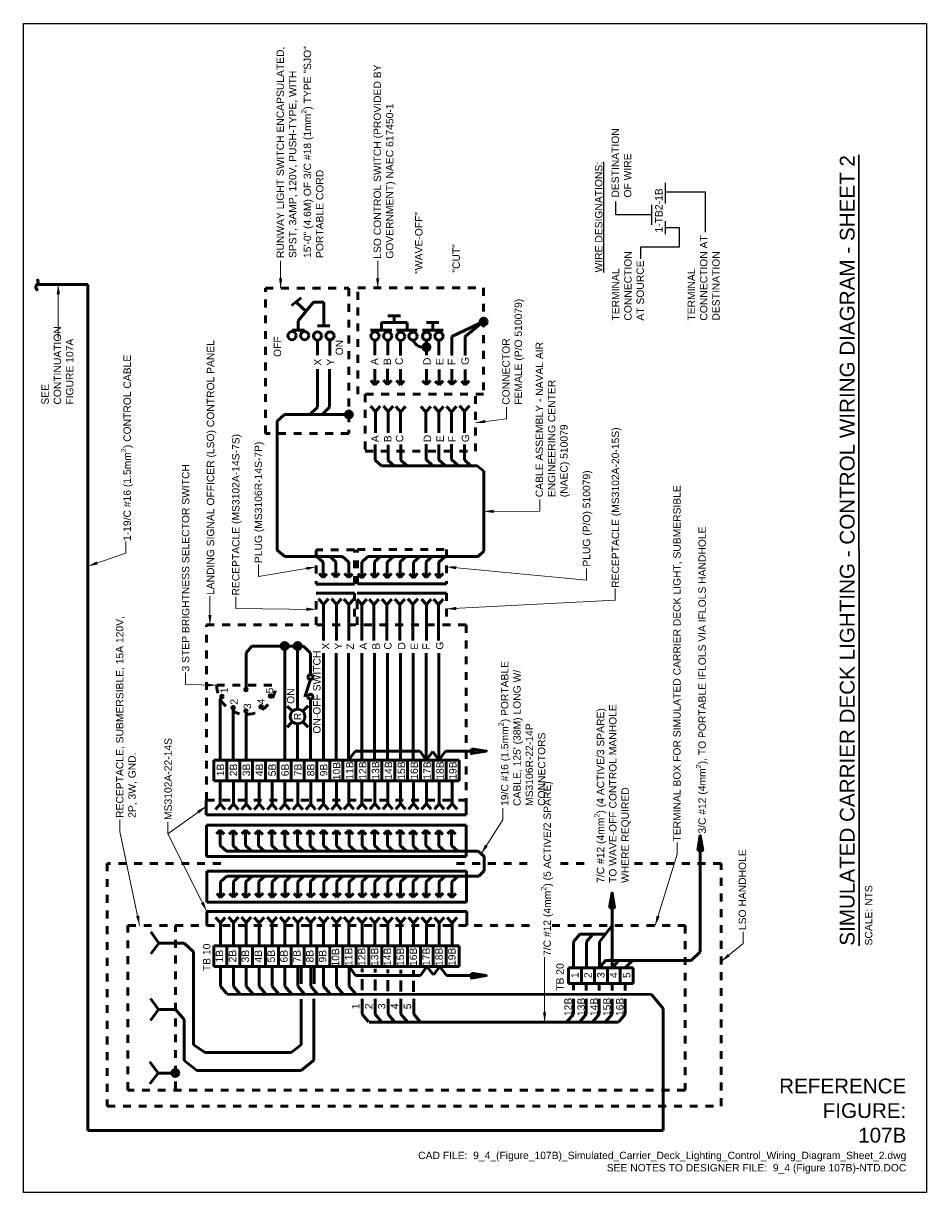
# Model space of a CAD drawing. Header units: inches. Extents: x 0 to 37.9, y 0 to 42.2.
import ezdxf
from ezdxf.enums import TextEntityAlignment as Align

# ---------------------------------------------------------------- set-up
doc = ezdxf.new("R2010")
doc.units = ezdxf.units.IN
doc.header["$LTSCALE"] = 0.5
doc.header["$MEASUREMENT"] = 0
doc.linetypes.add('HIDDEN2', pattern=[0.1875, 0.125, -0.0625])
doc.layers.get('0').update_dxf_attribs({"linetype": 'CONTINUOUS', "lineweight": 35})
for name, color, linetype, lineweight in [('E-AFLD-CIRC-SERS', 203, 'CONTINUOUS', 50), ('E-AFLD-DEVC', 23, 'CONTINUOUS', 50), ('E-AFLD-JBOX', 23, 'CONTINUOUS', 50), ('E-POWR-CIRC', 83, 'CONTINUOUS', 50), ('E-POWR-SWCH', 163, 'CONTINUOUS', 50), ('G-ANNO-RDME', 5, 'CONTINUOUS', 18)]:
    doc.layers.add(name, color=color, linetype=linetype, lineweight=lineweight)
doc.layers.add('G-ANNO-TEXT', color=7, linetype='CONTINUOUS')
doc.layers.add('G-ANNO-TTLB', color=7, linetype='CONTINUOUS')
doc.styles.add('00-E-TITLE-1_1', font='arial.ttf', dxfattribs={"height": 0.1875})
doc.styles.add('01-E-BLDG-1_1', font='arial.ttf', dxfattribs={"height": 0.09375})
doc.dimstyles.new('01-E-BLDG-1_1', dxfattribs={"dimtxt": 0.09375, "dimasz": 0.125, "dimexe": 0.0625, "dimexo": 0.0625, "dimgap": 0.0625, "dimtad": 1, "dimdec": 4, "dimzin": 3, "dimdsep": 46, "dimlunit": 4, "dimtxsty": '01-E-BLDG-1_1', "dimcen": 0.0625, "dimclrd": 1, "dimclre": 1, "dimclrt": 256, "dimazin": 0, "dimtfac": 1, "dimtdec": 4, "dimtmove": 1, "dimatfit": 3, "dimfxl": 1, "dimfrac": 2, "dimtolj": 1, "dimtzin": 3, "dimlwd": 0, "dimlwe": 0, "dimarcsym": 0})

# ---------------------------------------------------------------- blocks, each defined once
blk = doc.blocks.new('HRUN1')
at = {"linetype": 'Continuous'}
h = blk.add_hatch(color=0, dxfattribs=at)
h.dxf.hatch_style = 1
h.paths.add_polyline_path([(-0.092, 0.0625), (-0.092, -0.0625), (0.283, 0)])
at = {"linetype": 'Continuous', "flags": 128}
blk.add_lwpolyline([(-0.092, 0.0625), (0.283, 0), (-0.092, -0.0625)], close=True, dxfattribs=at)
blk = doc.blocks.new('G-TDT2')
at = {"linetype": 'ByBlock', "lineweight": -2}
h = blk.add_hatch(color=256, dxfattribs=at)
edge = h.paths.add_edge_path()
edge.add_arc((0, 0), 0.0444, 0, 360)
at = {"color": 0, "linetype": 'ByBlock', "lineweight": -2}
blk.add_circle((0, 0), 0.0444, dxfattribs=at)
blk = doc.blocks.new('SWSBRK')
at = {"color": 0, "linetype": 'Continuous'}
for p, q in [((0.094, 0), (0, 0)), ((0.156, 0), (0.375, 0.073)), ((0.406, 0), (0.5, 0))]:
    blk.add_line(p, q, dxfattribs=at)
for centre in [(0.125, 0), (0.375, 0)]:
    blk.add_circle(centre, 0.0312, dxfattribs=at)
blk = doc.blocks.new('E-LCEILLT')
at = {"color": 0, "linetype": 'ByBlock', "lineweight": -2}
for p, q in [((-0.134, 0.133), (-0.067, 0.067)), ((0.13, 0.13), (0.066, 0.066)), ((-0.066, -0.066), (-0.134, -0.134)), ((0.066, -0.066), (0.134, -0.134))]:
    blk.add_line(p, q, dxfattribs=at)
blk.add_circle((0, 0), 0.0937, dxfattribs=at)
blk = doc.blocks.new('CPLTM')
at = {"color": 0, "linetype": 'Continuous'}
for centre, radius, start, end in [((-0.042, 0.046), 0.0616, 312.3419, 63.549), ((0.042, -0.044), 0.0612, 133.6326, 226.6061)]:
    blk.add_arc(centre, radius, start, end, dxfattribs=at)

msp = doc.modelspace()

# ---------------------------------------------------------------- linework, layer by layer
at = {"layer": 'E-AFLD-DEVC', "linetype": 'HIDDEN2'}
for p, q in [((4.205, 8.165), (3.72, 8.165)), ((3.72, 8.165), (3.72, 7.729)), ((4.205, 7.729), (4.205, 8.165)), ((4.244, 7.73), (4.244, 8.166)), ((4.244, 8.166), (5.374, 8.166)), ((5.374, 8.166), (5.374, 7.73)), ((3.72, 7.212), (3.72, 7.615)), ((4.208, 7.615), (4.208, 7.212)), ((4.242, 7.212), (4.242, 7.615)), ((5.375, 7.615), (5.375, 7.212)), ((2.325, 4.985), (2.325, 7.211)), ((2.325, 7.211), (5.626, 7.211)), ((5.626, 7.211), (5.626, 4.985)), ((5.626, 4.985), (2.325, 4.985)), ((1.329, 1.303), (1.329, 3.392)), ((1.329, 3.392), (6.468, 3.392)), ((1.931, 1.31), (1.931, 3.392)), ((6.716, 3.392), (8.407, 3.392)), ((8.407, 3.392), (8.407, 1.303)), ((8.407, 1.303), (1.329, 1.303))]:
    msp.add_line(p, q, dxfattribs=at)
at = {"layer": 'E-AFLD-DEVC'}
for p, q in [((3.72, 7.729), (4.205, 7.729)), ((5.374, 7.73), (4.244, 7.73)), ((3.72, 7.615), (4.208, 7.615)), ((4.242, 7.615), (5.375, 7.615)), ((2.419, 5.493), (2.419, 5.228)), ((2.584, 5.493), (2.419, 5.493)), ((2.584, 5.228), (2.584, 5.493)), ((2.75, 5.493), (2.585, 5.493)), ((2.748, 5.493), (2.748, 5.228)), ((2.914, 5.493), (2.748, 5.493)), ((2.912, 5.493), (2.912, 5.228)), ((3.078, 5.493), (2.912, 5.493)), ((3.075, 5.493), (3.075, 5.228)), ((3.241, 5.493), (3.075, 5.493)), ((3.239, 5.493), (3.239, 5.228)), ((3.405, 5.493), (3.239, 5.493)), ((3.403, 5.493), (3.403, 5.228)), ((3.568, 5.493), (3.403, 5.493)), ((3.566, 5.493), (3.566, 5.228)), ((3.732, 5.493), (3.566, 5.493)), ((3.73, 5.493), (3.73, 5.228)), ((3.896, 5.493), (3.73, 5.493)), ((3.894, 5.493), (3.894, 5.228)), ((4.059, 5.493), (3.894, 5.493)), ((4.059, 5.228), (4.059, 5.493)), ((4.225, 5.493), (4.06, 5.493)), ((4.225, 5.228), (4.225, 5.493)), ((4.391, 5.493), (4.226, 5.493)), ((4.389, 5.493), (4.389, 5.228)), ((4.555, 5.493), (4.389, 5.493)), ((4.553, 5.493), (4.553, 5.228)), ((4.719, 5.493), (4.553, 5.493)), ((4.717, 5.493), (4.717, 5.228)), ((4.882, 5.493), (4.717, 5.493)), ((4.88, 5.493), (4.88, 5.228)), ((5.046, 5.493), (4.88, 5.493)), ((5.044, 5.493), (5.044, 5.228)), ((5.21, 5.493), (5.044, 5.493)), ((5.208, 5.493), (5.208, 5.228)), ((5.373, 5.493), (5.208, 5.493)), ((5.371, 5.493), (5.371, 5.228)), ((5.537, 5.493), (5.371, 5.493)), ((5.537, 5.228), (5.537, 5.493)), ((2.419, 5.228), (2.584, 5.228)), ((2.585, 5.228), (2.75, 5.228)), ((2.748, 5.228), (2.914, 5.228)), ((2.912, 5.228), (3.078, 5.228)), ((3.075, 5.228), (3.241, 5.228)), ((3.239, 5.228), (3.405, 5.228)), ((3.403, 5.228), (3.568, 5.228)), ((3.566, 5.228), (3.732, 5.228)), ((3.73, 5.228), (3.896, 5.228)), ((3.894, 5.228), (4.059, 5.228)), ((4.06, 5.228), (4.225, 5.228)), ((4.226, 5.228), (4.391, 5.228)), ((4.389, 5.228), (4.555, 5.228)), ((4.553, 5.228), (4.719, 5.228)), ((4.717, 5.228), (4.882, 5.228)), ((4.88, 5.228), (5.046, 5.228)), ((5.044, 5.228), (5.21, 5.228)), ((5.208, 5.228), (5.373, 5.228)), ((5.371, 5.228), (5.537, 5.228)), ((2.324, 4.98), (2.324, 4.799)), ((5.626, 4.799), (5.626, 4.98)), ((2.324, 4.799), (5.626, 4.799)), ((2.328, 4.666), (2.328, 4.27)), ((5.627, 4.666), (2.328, 4.666)), ((5.627, 4.27), (5.627, 4.666)), ((2.332, 3.688), (2.332, 4.084)), ((2.332, 4.084), (5.631, 4.084)), ((5.631, 4.084), (5.631, 3.688)), ((2.33, 3.391), (2.33, 3.572)), ((2.33, 3.572), (5.632, 3.572)), ((5.631, 3.688), (2.332, 3.688)), ((5.632, 3.572), (5.632, 3.391)), ((2.419, 2.871), (2.419, 3.136)), ((2.419, 3.136), (2.585, 3.136)), ((2.585, 3.136), (2.751, 3.136)), ((2.585, 3.136), (2.585, 2.871)), ((2.749, 2.871), (2.749, 3.136)), ((2.749, 3.136), (2.914, 3.136)), ((2.912, 2.871), (2.912, 3.136)), ((2.912, 3.136), (3.078, 3.136)), ((3.076, 2.871), (3.076, 3.136)), ((3.076, 3.136), (3.242, 3.136)), ((3.24, 2.871), (3.24, 3.136)), ((3.24, 3.136), (3.405, 3.136)), ((3.403, 2.871), (3.403, 3.136)), ((3.403, 3.136), (3.569, 3.136)), ((3.567, 2.871), (3.567, 3.136)), ((3.567, 3.136), (3.733, 3.136)), ((3.73, 2.871), (3.73, 3.136)), ((3.73, 3.136), (3.896, 3.136)), ((3.894, 2.871), (3.894, 3.136)), ((3.894, 3.136), (4.06, 3.136)), ((4.06, 3.136), (4.06, 2.871)), ((4.06, 3.136), (4.226, 3.136)), ((4.226, 3.136), (4.226, 2.87)), ((4.226, 3.136), (4.392, 3.136)), ((4.39, 2.87), (4.39, 3.136)), ((4.39, 3.136), (4.555, 3.136)), ((4.553, 2.87), (4.553, 3.136)), ((4.553, 3.136), (4.719, 3.136)), ((4.717, 2.87), (4.717, 3.136)), ((4.717, 3.136), (4.883, 3.136)), ((4.881, 2.87), (4.881, 3.136)), ((4.881, 3.136), (5.046, 3.136)), ((5.044, 2.87), (5.044, 3.136)), ((5.044, 3.136), (5.21, 3.136)), ((5.208, 2.87), (5.208, 3.136)), ((5.208, 3.136), (5.374, 3.136)), ((5.372, 2.87), (5.372, 3.136)), ((5.372, 3.136), (5.537, 3.136)), ((5.537, 3.136), (5.537, 2.87)), ((2.585, 2.871), (2.419, 2.871)), ((2.751, 2.871), (2.585, 2.871)), ((2.914, 2.871), (2.749, 2.871)), ((3.078, 2.871), (2.912, 2.871)), ((3.242, 2.871), (3.076, 2.871)), ((3.405, 2.871), (3.24, 2.871)), ((3.569, 2.871), (3.403, 2.871)), ((3.733, 2.871), (3.567, 2.871)), ((3.896, 2.871), (3.73, 2.871)), ((4.06, 2.871), (3.894, 2.871)), ((4.226, 2.87), (4.06, 2.87)), ((4.392, 2.87), (4.226, 2.87)), ((4.555, 2.87), (4.39, 2.87)), ((4.719, 2.87), (4.553, 2.87)), ((4.883, 2.87), (4.717, 2.87)), ((5.046, 2.87), (4.881, 2.87)), ((5.21, 2.87), (5.044, 2.87)), ((5.374, 2.87), (5.208, 2.87)), ((5.537, 2.87), (5.372, 2.87)), ((6.926, 2.854), (6.926, 2.656)), ((7.091, 2.854), (6.926, 2.854)), ((7.091, 2.656), (7.091, 2.854)), ((7.257, 2.854), (7.092, 2.854)), ((7.255, 2.854), (7.255, 2.656)), ((7.421, 2.854), (7.255, 2.854)), ((7.419, 2.854), (7.419, 2.656)), ((7.585, 2.854), (7.419, 2.854)), ((7.583, 2.854), (7.583, 2.656)), ((7.748, 2.854), (7.583, 2.854)), ((7.748, 2.656), (7.748, 2.854)), ((6.926, 2.656), (7.091, 2.656)), ((7.092, 2.656), (7.257, 2.656)), ((7.255, 2.656), (7.421, 2.656)), ((7.419, 2.656), (7.585, 2.656)), ((7.583, 2.656), (7.748, 2.656))]:
    msp.add_line(p, q, dxfattribs=at)
at = {"layer": 'E-AFLD-JBOX', "linetype": 'HIDDEN2'}
for p, q in [((2.507, 4.182), (1.066, 4.182)), ((1.066, 4.182), (1.066, 1.098)), ((5.502, 4.182), (6.492, 4.182)), ((6.823, 4.182), (7.205, 4.182)), ((8.865, 4.182), (7.72, 4.182)), ((8.865, 1.098), (8.865, 4.182)), ((1.066, 1.098), (8.865, 1.098))]:
    msp.add_line(p, q, dxfattribs=at)
at = {"layer": 'E-POWR-CIRC'}
for p, q in [((0.174, 11.534), (0.819, 11.534)), ((0.819, 11.534), (0.819, 0.788)), ((5.444, 10.875), (5.847, 11.063)), ((5.613, 10.873), (5.847, 11.063)), ((5.444, 10.633), (5.444, 10.875)), ((5.613, 10.633), (5.613, 10.873)), ((3.736, 10.638), (3.736, 10.827)), ((3.894, 10.634), (3.894, 10.83)), ((4.467, 10.637), (4.467, 10.826)), ((4.628, 10.638), (4.628, 10.827)), ((4.792, 10.633), (4.792, 10.822)), ((5.121, 10.635), (5.121, 10.825)), ((5.279, 10.635), (5.279, 10.825)), ((3.735, 10.458), (3.735, 9.977)), ((3.89, 10.458), (3.89, 9.977)), ((4.467, 10.261), (4.467, 10.457)), ((4.627, 10.265), (4.627, 10.461)), ((4.791, 10.261), (4.791, 10.457)), ((5.12, 10.262), (5.12, 10.458)), ((5.281, 10.258), (5.281, 10.454)), ((5.445, 10.262), (5.445, 10.458)), ((5.613, 10.258), (5.613, 10.454)), ((4.467, 10.261), (4.415, 10.313)), ((4.515, 10.309), (4.467, 10.261)), ((4.627, 10.265), (4.575, 10.317)), ((4.675, 10.313), (4.627, 10.265)), ((4.791, 10.261), (4.739, 10.313)), ((4.839, 10.309), (4.791, 10.261)), ((5.072, 10.31), (5.12, 10.262)), ((5.12, 10.262), (5.172, 10.314)), ((5.232, 10.306), (5.281, 10.258)), ((5.281, 10.258), (5.333, 10.31)), ((5.397, 10.31), (5.445, 10.262)), ((5.445, 10.262), (5.497, 10.314)), ((5.565, 10.306), (5.613, 10.258)), ((5.613, 10.258), (5.665, 10.31)), ((3.735, 9.977), (3.641, 9.883)), ((3.89, 9.977), (3.796, 9.883)), ((4.409, 9.989), (4.472, 9.921)), ((4.472, 9.921), (4.534, 9.989)), ((4.573, 9.989), (4.635, 9.921)), ((4.635, 9.921), (4.698, 9.989)), ((4.731, 9.986), (4.793, 9.918)), ((4.793, 9.918), (4.856, 9.986)), ((5.049, 9.986), (5.112, 9.918)), ((5.112, 9.918), (5.175, 9.986)), ((5.213, 9.986), (5.276, 9.918)), ((5.276, 9.918), (5.338, 9.986)), ((5.377, 9.986), (5.439, 9.918)), ((5.439, 9.918), (5.502, 9.986)), ((5.542, 9.991), (5.605, 9.923)), ((5.605, 9.923), (5.668, 9.991)), ((3.226, 9.797), (3.319, 9.883)), ((3.319, 9.883), (4.135, 9.883)), ((4.472, 9.65), (4.472, 9.921)), ((4.635, 9.65), (4.635, 9.921)), ((4.793, 9.65), (4.793, 9.918)), ((5.112, 9.65), (5.112, 9.918)), ((5.276, 9.65), (5.276, 9.918)), ((5.439, 9.65), (5.439, 9.918)), ((5.605, 9.65), (5.605, 9.923)), ((3.226, 8.158), (3.226, 9.797)), ((5.116, 9.505), (5.116, 9.309)), ((5.44, 9.505), (5.44, 9.309)), ((4.47, 9.5), (4.47, 9.304)), ((4.634, 9.496), (4.634, 9.3)), ((4.794, 9.5), (4.794, 9.304)), ((5.28, 9.501), (5.28, 9.305)), ((5.604, 9.501), (5.604, 9.305)), ((4.47, 9.304), (4.55, 9.231)), ((4.55, 9.231), (5.767, 9.231)), ((4.634, 9.3), (4.71, 9.231)), ((4.794, 9.304), (4.874, 9.231)), ((5.116, 9.309), (5.202, 9.231)), ((5.28, 9.305), (5.361, 9.231)), ((5.44, 9.309), (5.526, 9.231)), ((5.604, 9.305), (5.686, 9.231)), ((5.848, 9.163), (5.767, 9.231)), ((5.848, 8.147), (5.848, 9.163)), ((3.323, 8.081), (3.226, 8.158)), ((4.053, 8.081), (3.323, 8.081)), ((3.809, 8.008), (3.729, 8.081)), ((3.969, 8.012), (3.894, 8.081)), ((4.133, 8.008), (4.053, 8.081)), ((4.298, 8.006), (4.378, 8.078)), ((4.378, 8.078), (5.779, 8.078)), ((4.462, 8.01), (4.538, 8.078)), ((4.623, 8.006), (4.703, 8.078)), ((4.787, 8.01), (4.862, 8.078)), ((4.955, 8.006), (5.035, 8.078)), ((5.119, 8.01), (5.195, 8.078)), ((5.279, 8.006), (5.359, 8.078)), ((5.779, 8.078), (5.848, 8.147)), ((3.809, 7.812), (3.809, 8.008)), ((3.969, 7.816), (3.969, 8.012)), ((4.133, 7.812), (4.133, 8.008)), ((4.298, 7.809), (4.298, 8.006)), ((4.462, 7.813), (4.462, 8.01)), ((4.623, 7.809), (4.623, 8.006)), ((4.787, 7.813), (4.787, 8.01)), ((4.955, 7.809), (4.955, 8.006)), ((5.119, 7.813), (5.119, 8.01)), ((5.279, 7.809), (5.279, 8.006)), ((3.809, 7.812), (3.757, 7.864)), ((3.857, 7.86), (3.809, 7.812)), ((3.969, 7.816), (3.917, 7.868)), ((4.017, 7.864), (3.969, 7.816)), ((4.133, 7.812), (4.081, 7.864)), ((4.181, 7.86), (4.133, 7.812)), ((4.25, 7.858), (4.298, 7.809)), ((4.298, 7.809), (4.35, 7.862)), ((4.414, 7.862), (4.462, 7.813)), ((4.462, 7.813), (4.514, 7.866)), ((4.575, 7.858), (4.623, 7.809)), ((4.623, 7.809), (4.675, 7.862)), ((4.739, 7.862), (4.787, 7.813)), ((4.787, 7.813), (4.839, 7.866)), ((4.907, 7.858), (4.955, 7.809)), ((4.955, 7.809), (5.007, 7.862)), ((5.071, 7.862), (5.119, 7.813)), ((5.119, 7.813), (5.171, 7.866)), ((5.231, 7.858), (5.279, 7.809)), ((5.279, 7.809), (5.331, 7.862)), ((3.751, 7.54), (3.814, 7.472)), ((3.814, 7.472), (3.877, 7.54)), ((3.814, 7.011), (3.814, 7.472)), ((3.915, 7.54), (3.978, 7.472)), ((3.978, 7.472), (4.04, 7.54)), ((3.978, 7.011), (3.978, 7.472)), ((4.073, 7.538), (4.135, 7.47)), ((4.135, 7.47), (4.198, 7.538)), ((4.135, 7.011), (4.135, 7.47)), ((4.239, 7.538), (4.301, 7.47)), ((4.301, 7.47), (4.364, 7.538)), ((4.301, 7.011), (4.301, 7.47)), ((4.391, 7.538), (4.454, 7.47)), ((4.454, 7.47), (4.517, 7.538)), ((4.454, 7.011), (4.454, 7.47)), ((4.555, 7.538), (4.618, 7.47)), ((4.618, 7.47), (4.68, 7.538)), ((4.618, 7.011), (4.618, 7.47)), ((4.719, 7.538), (4.781, 7.47)), ((4.781, 7.47), (4.844, 7.538)), ((4.781, 7.011), (4.781, 7.47)), ((4.884, 7.542), (4.947, 7.474)), ((4.947, 7.474), (5.01, 7.542)), ((4.947, 7.011), (4.947, 7.474)), ((5.057, 7.538), (5.12, 7.47)), ((5.12, 7.47), (5.182, 7.538)), ((5.12, 7.011), (5.12, 7.47)), ((5.21, 7.538), (5.272, 7.47)), ((5.272, 7.47), (5.335, 7.538)), ((5.272, 7.011), (5.272, 7.47)), ((2.829, 6.855), (2.903, 6.941)), ((2.829, 6.406), (2.829, 6.855)), ((2.903, 6.941), (3.559, 6.941)), ((3.32, 6.941), (3.32, 5.495)), ((3.483, 6.941), (3.483, 6.14)), ((3.559, 6.941), (3.647, 6.851)), ((3.647, 6.851), (3.647, 6.673)), ((3.811, 6.851), (3.811, 5.495)), ((3.974, 6.851), (3.974, 5.495)), ((4.132, 6.851), (4.132, 5.493)), ((4.298, 6.851), (4.298, 5.497)), ((4.462, 6.851), (4.462, 5.497)), ((4.626, 6.851), (4.626, 5.497)), ((4.789, 6.851), (4.789, 5.497)), ((4.953, 6.851), (4.953, 5.497)), ((5.117, 6.851), (5.117, 5.493)), ((5.28, 6.851), (5.28, 5.493)), ((2.499, 6.271), (2.499, 5.495)), ((2.5, 6.273), (2.512, 6.289)), ((2.665, 6.14), (2.665, 5.495)), ((2.829, 6.098), (2.829, 5.495)), ((3.647, 6.173), (3.647, 5.495)), ((3.483, 5.494), (3.483, 5.953)), ((4.132, 5.493), (4.215, 5.607)), ((4.215, 5.607), (5.039, 5.607)), ((5.039, 5.607), (5.117, 5.493)), ((5.117, 5.493), (5.201, 5.601)), ((5.201, 5.601), (5.28, 5.493)), ((5.28, 5.493), (5.363, 5.607)), ((5.363, 5.607), (5.738, 5.607)), ((2.502, 5.23), (2.502, 4.935)), ((2.668, 5.23), (2.668, 4.935)), ((2.832, 5.23), (2.832, 4.935)), ((2.996, 5.23), (2.996, 4.935)), ((3.159, 5.23), (3.159, 4.935)), ((3.323, 5.23), (3.323, 4.935)), ((3.487, 5.23), (3.487, 4.935)), ((3.65, 5.23), (3.65, 4.935)), ((3.814, 5.23), (3.814, 4.935)), ((3.978, 5.23), (3.978, 4.935)), ((4.135, 5.232), (4.135, 4.937)), ((4.301, 5.232), (4.301, 4.937)), ((4.465, 5.232), (4.465, 4.937)), ((4.629, 5.232), (4.629, 4.937)), ((4.792, 5.232), (4.792, 4.937)), ((4.956, 5.232), (4.956, 4.937)), ((5.12, 5.232), (5.12, 4.937)), ((5.283, 5.232), (5.283, 4.937)), ((5.447, 5.232), (5.447, 4.937)), ((2.44, 4.867), (2.502, 4.935)), ((2.502, 4.935), (2.565, 4.867)), ((2.606, 4.867), (2.668, 4.935)), ((2.668, 4.935), (2.731, 4.867)), ((2.769, 4.867), (2.832, 4.935)), ((2.832, 4.935), (2.895, 4.867)), ((2.933, 4.867), (2.996, 4.935)), ((2.996, 4.935), (3.058, 4.867)), ((3.097, 4.867), (3.159, 4.935)), ((3.159, 4.935), (3.222, 4.867)), ((3.26, 4.867), (3.323, 4.935)), ((3.323, 4.935), (3.386, 4.867)), ((3.424, 4.867), (3.487, 4.935)), ((3.487, 4.935), (3.549, 4.867)), ((3.588, 4.867), (3.65, 4.935)), ((3.65, 4.935), (3.713, 4.867)), ((3.751, 4.867), (3.814, 4.935)), ((3.814, 4.935), (3.877, 4.867)), ((3.915, 4.867), (3.978, 4.935)), ((3.978, 4.935), (4.04, 4.867)), ((4.073, 4.87), (4.136, 4.938)), ((4.136, 4.938), (4.198, 4.87)), ((4.239, 4.87), (4.302, 4.938)), ((4.302, 4.938), (4.364, 4.87)), ((4.403, 4.87), (4.465, 4.938)), ((4.465, 4.938), (4.528, 4.87)), ((4.566, 4.87), (4.629, 4.938)), ((4.629, 4.938), (4.691, 4.87)), ((4.73, 4.87), (4.792, 4.938)), ((4.792, 4.938), (4.855, 4.87)), ((4.893, 4.87), (4.956, 4.938)), ((4.956, 4.938), (5.019, 4.87)), ((5.057, 4.87), (5.12, 4.938)), ((5.12, 4.938), (5.182, 4.87)), ((5.221, 4.87), (5.283, 4.938)), ((5.283, 4.938), (5.346, 4.87)), ((5.384, 4.87), (5.447, 4.938)), ((5.447, 4.938), (5.51, 4.87)), ((2.452, 4.557), (2.5, 4.605)), ((2.5, 4.605), (2.552, 4.553)), ((2.5, 4.605), (2.5, 4.409)), ((2.776, 4.557), (2.824, 4.605)), ((2.824, 4.605), (2.824, 4.409)), ((2.824, 4.605), (2.876, 4.553)), ((3.109, 4.557), (3.157, 4.605)), ((3.157, 4.605), (3.209, 4.553)), ((3.157, 4.605), (3.157, 4.409)), ((3.433, 4.557), (3.481, 4.605)), ((3.481, 4.605), (3.481, 4.409)), ((3.481, 4.605), (3.533, 4.553)), ((3.765, 4.557), (3.813, 4.605)), ((3.813, 4.605), (3.865, 4.553)), ((3.813, 4.605), (3.813, 4.409)), ((4.089, 4.557), (4.137, 4.605)), ((4.137, 4.605), (4.137, 4.409)), ((4.137, 4.605), (4.19, 4.553)), ((4.414, 4.557), (4.462, 4.605)), ((4.462, 4.605), (4.514, 4.553)), ((4.462, 4.605), (4.462, 4.409)), ((4.738, 4.557), (4.786, 4.605)), ((4.786, 4.605), (4.786, 4.409)), ((4.786, 4.605), (4.838, 4.553)), ((5.066, 4.557), (5.114, 4.605)), ((5.114, 4.605), (5.114, 4.409)), ((5.114, 4.605), (5.166, 4.553)), ((5.39, 4.557), (5.439, 4.605)), ((5.439, 4.605), (5.491, 4.553)), ((5.439, 4.605), (5.439, 4.409)), ((2.616, 4.553), (2.664, 4.601)), ((2.664, 4.601), (2.716, 4.549)), ((2.664, 4.601), (2.664, 4.405)), ((2.941, 4.553), (2.989, 4.601)), ((2.989, 4.601), (3.041, 4.549)), ((2.989, 4.601), (2.989, 4.405)), ((3.273, 4.553), (3.321, 4.601)), ((3.321, 4.601), (3.373, 4.549)), ((3.321, 4.601), (3.321, 4.405)), ((3.597, 4.553), (3.645, 4.601)), ((3.645, 4.601), (3.697, 4.549)), ((3.645, 4.601), (3.645, 4.405)), ((3.929, 4.553), (3.977, 4.601)), ((3.977, 4.601), (4.029, 4.549)), ((3.977, 4.601), (3.977, 4.405)), ((4.254, 4.553), (4.302, 4.601)), ((4.302, 4.601), (4.354, 4.549)), ((4.302, 4.601), (4.302, 4.405)), ((4.578, 4.553), (4.626, 4.601)), ((4.626, 4.601), (4.678, 4.549)), ((4.626, 4.601), (4.626, 4.405)), ((4.902, 4.553), (4.95, 4.601)), ((4.95, 4.601), (5.002, 4.549)), ((4.95, 4.601), (4.95, 4.405)), ((5.23, 4.553), (5.278, 4.601)), ((5.278, 4.601), (5.33, 4.549)), ((5.278, 4.601), (5.278, 4.405)), ((8.6, 3.06), (8.6, 4.535)), ((2.5, 4.409), (2.58, 4.337)), ((2.58, 4.337), (5.777, 4.337)), ((2.664, 4.405), (2.74, 4.337)), ((2.824, 4.409), (2.904, 4.337)), ((2.989, 4.405), (3.064, 4.337)), ((3.157, 4.409), (3.237, 4.337)), ((3.321, 4.405), (3.396, 4.337)), ((3.481, 4.409), (3.561, 4.337)), ((3.645, 4.405), (3.721, 4.337)), ((3.813, 4.409), (3.893, 4.337)), ((3.977, 4.405), (4.053, 4.337)), ((4.137, 4.409), (4.218, 4.337)), ((4.302, 4.405), (4.377, 4.337)), ((4.462, 4.409), (4.542, 4.337)), ((4.626, 4.405), (4.701, 4.337)), ((4.786, 4.409), (4.866, 4.337)), ((4.95, 4.405), (5.026, 4.337)), ((5.114, 4.409), (5.194, 4.337)), ((5.278, 4.405), (5.354, 4.337)), ((5.439, 4.409), (5.519, 4.337)), ((5.856, 4.27), (5.777, 4.337)), ((2.328, 4.27), (5.627, 4.27)), ((5.856, 4.086), (5.856, 4.27)), ((2.504, 3.946), (2.584, 4.018)), ((2.584, 4.018), (5.788, 4.018)), ((2.668, 3.95), (2.744, 4.018)), ((2.828, 3.946), (2.908, 4.018)), ((2.993, 3.95), (3.068, 4.018)), ((3.161, 3.946), (3.241, 4.018)), ((3.325, 3.95), (3.4, 4.018)), ((3.485, 3.946), (3.565, 4.018)), ((3.649, 3.95), (3.729, 4.022)), ((3.817, 3.946), (3.897, 4.018)), ((3.981, 3.95), (4.057, 4.018)), ((4.141, 3.946), (4.222, 4.018)), ((4.306, 3.95), (4.381, 4.018)), ((4.466, 3.946), (4.546, 4.018)), ((4.63, 3.95), (4.71, 4.022)), ((4.79, 3.946), (4.87, 4.018)), ((4.954, 3.95), (5.034, 4.022)), ((5.118, 3.946), (5.198, 4.018)), ((5.282, 3.95), (5.358, 4.018)), ((5.443, 3.946), (5.523, 4.018)), ((5.788, 4.018), (5.856, 4.086)), ((2.504, 3.749), (2.504, 3.946)), ((2.668, 3.753), (2.668, 3.95)), ((2.828, 3.749), (2.828, 3.946)), ((2.993, 3.753), (2.993, 3.95)), ((3.161, 3.749), (3.161, 3.946)), ((3.325, 3.753), (3.325, 3.95)), ((3.485, 3.749), (3.485, 3.946)), ((3.649, 3.753), (3.649, 3.95)), ((3.817, 3.749), (3.817, 3.946)), ((3.981, 3.753), (3.981, 3.95)), ((4.141, 3.749), (4.141, 3.946)), ((4.306, 3.753), (4.306, 3.95)), ((4.466, 3.749), (4.466, 3.946)), ((4.63, 3.753), (4.63, 3.95)), ((4.79, 3.749), (4.79, 3.946)), ((4.954, 3.753), (4.954, 3.95)), ((5.118, 3.749), (5.118, 3.946)), ((5.282, 3.753), (5.282, 3.95)), ((5.443, 3.749), (5.443, 3.946)), ((2.456, 3.797), (2.504, 3.749)), ((2.504, 3.749), (2.556, 3.801)), ((2.62, 3.801), (2.668, 3.753)), ((2.668, 3.753), (2.72, 3.805)), ((2.78, 3.797), (2.828, 3.749)), ((2.828, 3.749), (2.88, 3.801)), ((2.945, 3.801), (2.993, 3.753)), ((2.993, 3.753), (3.045, 3.805)), ((3.113, 3.797), (3.161, 3.749)), ((3.161, 3.749), (3.213, 3.801)), ((3.277, 3.801), (3.325, 3.753)), ((3.325, 3.753), (3.377, 3.805)), ((3.437, 3.797), (3.485, 3.749)), ((3.485, 3.749), (3.537, 3.801)), ((3.601, 3.801), (3.649, 3.753)), ((3.649, 3.753), (3.701, 3.805)), ((3.769, 3.797), (3.817, 3.749)), ((3.817, 3.749), (3.869, 3.801)), ((3.933, 3.801), (3.981, 3.753)), ((3.981, 3.753), (4.033, 3.805)), ((4.093, 3.797), (4.141, 3.749)), ((4.141, 3.749), (4.194, 3.801)), ((4.258, 3.801), (4.306, 3.753)), ((4.306, 3.753), (4.358, 3.805)), ((4.418, 3.797), (4.466, 3.749)), ((4.466, 3.749), (4.518, 3.801)), ((4.582, 3.801), (4.63, 3.753)), ((4.63, 3.753), (4.682, 3.805)), ((4.742, 3.797), (4.79, 3.749)), ((4.79, 3.749), (4.842, 3.801)), ((4.906, 3.801), (4.954, 3.753)), ((4.954, 3.753), (5.006, 3.805)), ((5.07, 3.797), (5.118, 3.749)), ((5.118, 3.749), (5.17, 3.801)), ((5.234, 3.801), (5.282, 3.753)), ((5.282, 3.753), (5.334, 3.805)), ((5.394, 3.797), (5.443, 3.749)), ((5.443, 3.749), (5.495, 3.801)), ((7.478, 2.854), (7.478, 3.806)), ((2.44, 3.496), (2.503, 3.428)), ((2.503, 3.428), (2.565, 3.496)), ((2.503, 3.136), (2.503, 3.429)), ((2.606, 3.497), (2.669, 3.429)), ((2.669, 3.429), (2.731, 3.497)), ((2.669, 3.136), (2.669, 3.429)), ((2.77, 3.497), (2.832, 3.429)), ((2.831, 3.136), (2.832, 3.429)), ((2.832, 3.429), (2.895, 3.497)), ((2.933, 3.496), (2.996, 3.428)), ((2.996, 3.428), (3.059, 3.496)), ((2.996, 3.136), (2.996, 3.429)), ((3.097, 3.497), (3.16, 3.429)), ((3.16, 3.429), (3.222, 3.497)), ((3.16, 3.136), (3.16, 3.429)), ((3.261, 3.497), (3.323, 3.429)), ((3.323, 3.429), (3.386, 3.497)), ((3.323, 3.136), (3.323, 3.429)), ((3.424, 3.497), (3.487, 3.429)), ((3.486, 3.136), (3.487, 3.429)), ((3.487, 3.429), (3.55, 3.497)), ((3.588, 3.497), (3.651, 3.429)), ((3.651, 3.429), (3.713, 3.497)), ((3.651, 3.136), (3.651, 3.429)), ((3.752, 3.497), (3.814, 3.429)), ((3.814, 3.429), (3.877, 3.497)), ((3.814, 3.136), (3.814, 3.429)), ((3.915, 3.497), (3.978, 3.429)), ((3.978, 3.429), (4.041, 3.497)), ((3.978, 3.136), (3.978, 3.429)), ((4.073, 3.497), (4.136, 3.429)), ((4.136, 3.429), (4.199, 3.497)), ((4.136, 3.136), (4.136, 3.426)), ((4.239, 3.494), (4.302, 3.426)), ((4.302, 3.426), (4.365, 3.494)), ((4.302, 3.136), (4.302, 3.426)), ((4.403, 3.494), (4.466, 3.426)), ((4.466, 3.426), (4.528, 3.494)), ((4.466, 3.136), (4.466, 3.426)), ((4.567, 3.494), (4.629, 3.426)), ((4.629, 3.426), (4.692, 3.494)), ((4.629, 3.136), (4.629, 3.426)), ((4.73, 3.494), (4.793, 3.426)), ((4.793, 3.426), (4.855, 3.494)), ((4.793, 3.136), (4.793, 3.426)), ((4.894, 3.494), (4.956, 3.426)), ((4.956, 3.426), (5.019, 3.494)), ((4.956, 3.131), (4.956, 3.426)), ((5.057, 3.494), (5.12, 3.426)), ((5.12, 3.426), (5.183, 3.494)), ((5.12, 3.136), (5.12, 3.426)), ((5.221, 3.494), (5.284, 3.426)), ((5.284, 3.426), (5.346, 3.494)), ((5.284, 3.136), (5.284, 3.426)), ((5.385, 3.494), (5.447, 3.426)), ((5.447, 3.426), (5.51, 3.494)), ((5.447, 3.136), (5.447, 3.426)), ((1.722, 3.169), (1.618, 3.31)), ((6.989, 3.185), (7.07, 3.282)), ((7.071, 3.282), (7.393, 3.282)), ((7.155, 3.185), (7.236, 3.282)), ((7.318, 3.185), (7.478, 3.391)), ((1.722, 3.169), (1.618, 3.033)), ((2.043, 3.169), (1.722, 3.169)), ((2.163, 3.06), (2.043, 3.169)), ((6.989, 2.854), (6.989, 3.185)), ((7.155, 2.854), (7.155, 3.185)), ((7.318, 2.854), (7.318, 3.185)), ((2.163, 1.878), (2.163, 3.06)), ((8.484, 2.95), (8.6, 3.06)), ((2.503, 2.87), (2.503, 2.623)), ((2.669, 2.87), (2.669, 2.623)), ((2.832, 2.87), (2.832, 2.623)), ((2.996, 2.87), (2.996, 2.623)), ((3.16, 2.87), (3.16, 2.623)), ((3.323, 2.87), (3.323, 2.623)), ((3.487, 2.87), (3.487, 2.623)), ((3.53, 2.88), (3.53, 2.651)), ((3.651, 2.87), (3.651, 2.623)), ((3.693, 2.869), (3.693, 2.651)), ((3.814, 2.87), (3.814, 2.623)), ((3.978, 2.87), (3.978, 2.623)), ((4.138, 2.87), (4.138, 2.624)), ((4.138, 2.87), (4.22, 2.756)), ((4.304, 2.798), (4.304, 2.846)), ((4.468, 2.794), (4.468, 2.842)), ((4.632, 2.786), (4.632, 2.834)), ((4.796, 2.782), (4.796, 2.83)), ((4.956, 2.778), (4.956, 2.826)), ((5.046, 2.756), (5.126, 2.873)), ((5.126, 2.873), (5.21, 2.765)), ((5.21, 2.765), (5.29, 2.873)), ((5.29, 2.873), (5.374, 2.756)), ((7.317, 2.854), (7.398, 2.951)), ((7.401, 2.95), (8.484, 2.95)), ((7.483, 2.854), (7.564, 2.951)), ((7.646, 2.854), (7.743, 2.952)), ((4.22, 2.756), (5.046, 2.756)), ((4.304, 2.57), (4.304, 2.71)), ((4.468, 2.566), (4.468, 2.706)), ((4.632, 2.558), (4.632, 2.698)), ((4.796, 2.554), (4.796, 2.694)), ((4.956, 2.55), (4.956, 2.69)), ((5.374, 2.756), (5.88, 2.756)), ((2.503, 2.623), (2.584, 2.526)), ((2.669, 2.623), (2.75, 2.526)), ((2.832, 2.623), (2.914, 2.526)), ((2.996, 2.623), (3.077, 2.526)), ((3.16, 2.623), (3.241, 2.526)), ((3.323, 2.623), (3.405, 2.526)), ((3.487, 2.623), (3.568, 2.526)), ((3.651, 2.623), (3.732, 2.526)), ((3.814, 2.623), (3.896, 2.526)), ((3.978, 2.623), (4.064, 2.52)), ((4.138, 2.624), (4.225, 2.52)), ((6.987, 2.571), (6.987, 2.656)), ((7.151, 2.569), (7.151, 2.656)), ((7.315, 2.569), (7.315, 2.656)), ((7.478, 2.568), (7.478, 2.656)), ((7.645, 2.567), (7.645, 2.656)), ((1.716, 2.324), (1.613, 2.466)), ((2.591, 2.522), (7.98, 2.516)), ((3.53, 2.455), (3.53, 1.878)), ((3.691, 1.682), (3.691, 2.461)), ((4.303, 2.462), (4.303, 2.266)), ((4.469, 2.462), (4.469, 2.266)), ((4.633, 2.462), (4.633, 2.266)), ((4.796, 2.462), (4.796, 2.266)), ((4.96, 2.462), (4.96, 2.266)), ((6.987, 2.46), (6.987, 2.265)), ((7.151, 2.46), (7.151, 2.265)), ((7.315, 2.46), (7.315, 2.265)), ((7.478, 2.46), (7.478, 2.265)), ((7.644, 2.46), (7.644, 2.265)), ((8.126, 2.337), (7.98, 2.516)), ((1.716, 2.324), (1.613, 2.188)), ((1.931, 2.324), (1.716, 2.324)), ((1.931, 2.324), (2.044, 2.198)), ((4.303, 2.266), (4.384, 2.169)), ((4.469, 2.266), (4.55, 2.169)), ((4.633, 2.266), (4.714, 2.169)), ((4.796, 2.266), (4.878, 2.169)), ((4.96, 2.266), (5.041, 2.169)), ((6.987, 2.265), (6.906, 2.168)), ((7.151, 2.265), (7.07, 2.168)), ((7.315, 2.265), (7.233, 2.168)), ((7.478, 2.265), (7.397, 2.168)), ((7.644, 2.265), (7.563, 2.168)), ((8.126, 0.788), (8.126, 2.337)), ((2.044, 2.198), (2.044, 1.68)), ((4.391, 2.165), (7.562, 2.165)), ((2.31, 1.78), (2.163, 1.878)), ((3.53, 1.878), (3.404, 1.78)), ((1.711, 1.518), (1.607, 1.66)), ((2.044, 1.68), (2.204, 1.551)), ((3.404, 1.78), (2.31, 1.78)), ((3.531, 1.551), (3.691, 1.682)), ((1.711, 1.518), (1.607, 1.382)), ((1.931, 1.518), (1.711, 1.518)), ((2.204, 1.551), (3.531, 1.551)), ((0.819, 0.788), (8.126, 0.788))]:
    msp.add_line(p, q, dxfattribs=at)
for centre in [(2.828, 6.39), (2.524, 6.302), (3.139, 6.308), (2.665, 6.159), (2.829, 6.116), (3.021, 6.17)]:
    msp.add_circle(centre, 0.0156, dxfattribs=at)
msp.add_arc((5.09, 10.887), 0.152, 204.1892, 281.5528, dxfattribs=at)
at = {"layer": 'E-POWR-SWCH', "linetype": 'HIDDEN2'}
for p, q in [((3.074, 9.642), (3.074, 11.486)), ((3.074, 11.486), (4.135, 11.486)), ((4.135, 11.486), (4.135, 9.642)), ((4.247, 10.14), (4.247, 11.49)), ((4.247, 11.49), (5.847, 11.49)), ((5.847, 11.49), (5.847, 10.14)), ((5.847, 10.14), (4.247, 10.14)), ((4.342, 10.14), (4.342, 9.416)), ((5.743, 9.416), (5.743, 10.14)), ((4.135, 9.642), (3.074, 9.642)), ((4.342, 9.416), (5.743, 9.416)), ((2.456, 6.444), (3.202, 6.444))]:
    msp.add_line(p, q, dxfattribs=at)
at = {"layer": 'E-POWR-SWCH'}
for p, q in [((3.405, 11.266), (3.531, 11.364)), ((3.466, 11.311), (3.588, 11.197)), ((3.491, 11.074), (3.686, 11.311)), ((3.686, 11.311), (3.817, 11.311)), ((3.817, 11.311), (3.817, 11.013)), ((3.491, 10.952), (3.491, 11.074)), ((3.735, 11.009), (3.894, 11.009)), ((4.549, 10.955), (4.549, 11.049)), ((4.549, 11.049), (4.875, 11.049)), ((4.628, 11.134), (4.791, 11.134)), ((4.71, 11.049), (4.71, 11.134)), ((4.875, 11.049), (4.875, 10.955)), ((5.122, 11.049), (5.279, 11.049)), ((5.201, 10.955), (5.201, 11.049)), ((3.413, 10.952), (3.572, 10.952)), ((4.412, 10.955), (4.679, 10.955)), ((4.742, 10.955), (5.001, 10.955)), ((5.069, 10.955), (5.332, 10.955))]:
    msp.add_line(p, q, dxfattribs=at)
for centre in [(3.412, 10.884), (3.573, 10.885), (3.737, 10.88), (3.895, 10.882), (4.468, 10.879), (4.629, 10.88), (4.793, 10.875), (4.951, 10.877), (5.122, 10.877), (5.28, 10.877)]:
    msp.add_circle(centre, 0.0521, dxfattribs=at)
at = {"layer": 'E-POWR-SWCH', "linetype": 'HIDDEN2'}
msp.add_arc((2.831, 6.448), 0.375, 180.6262, 359.3738, dxfattribs=at)
at = {"layer": 'G-ANNO-TEXT', "linetype": 'Continuous', "lineweight": 30}
msp.add_line((10.616, 3.136), (10.612, 13.182), dxfattribs=at)
at = {"layer": 'G-ANNO-TEXT'}
for p, q in [((8.158, 12.564), (8.158, 12.823)), ((8.158, 12.709), (8.661, 12.709)), ((8.661, 12.709), (8.661, 12.198)), ((7.525, 12.419), (7.525, 12.586)), ((7.982, 12.291), (7.982, 12.547)), ((7.982, 12.419), (7.525, 12.419)), ((8.158, 12.175), (8.158, 12.338)), ((8.158, 12.257), (8.33, 12.257)), ((8.33, 12.257), (8.33, 12.008)), ((8.33, 12.008), (7.839, 12.008)), ((7.839, 12.008), (7.839, 11.86))]:
    msp.add_line(p, q, dxfattribs=at)
at = {"layer": 'G-ANNO-TTLB'}
msp.add_lwpolyline([(0, 14.85), (11.475, 14.85), (11.475, 0), (0, 0)], close=True, dxfattribs=at)

# ---------------------------------------------------------------- block references
at = {"layer": 'E-AFLD-CIRC-SERS', "xscale": 0.5, "yscale": 0.5, "zscale": 0.5}
for p in [(5.739, 5.607), (5.739, 2.756)]:
    msp.add_blockref('HRUN1', p, dxfattribs=at)
at = {"layer": 'E-AFLD-CIRC-SERS', "xscale": 0.5, "yscale": 0.5, "zscale": 0.5, "rotation": 90}
for p in [(8.6, 4.393), (7.478, 3.664)]:
    msp.add_blockref('HRUN1', p, dxfattribs=at)
at = {"layer": 'E-AFLD-DEVC', "rotation": 90}
msp.add_blockref('E-LCEILLT', (3.483, 6.047), dxfattribs=at)
at = {"layer": 'E-POWR-CIRC', "xscale": 0.75, "yscale": 0.75, "zscale": 0.75, "rotation": 180}
msp.add_blockref('CPLTM', (0.174, 11.534), dxfattribs=at)
at = {"layer": 'E-POWR-CIRC', "rotation": 90}
for p in [(5.847, 11.063), (5.121, 10.738), (4.135, 9.883), (3.32, 6.941), (3.483, 6.941), (1.931, 1.518)]:
    msp.add_blockref('G-TDT2', p, dxfattribs=at)
at = {"layer": 'E-POWR-SWCH', "xscale": -1, "rotation": 90}
msp.add_blockref('SWSBRK', (3.647, 6.673), dxfattribs=at)

# ---------------------------------------------------------------- texts
at = {"layer": 'G-ANNO-RDME', "attachment_point": 9, "rotation": 0}
for s, insert, char_height, width, style in [('REFERENCE FIGURE: 107B', (11.217, 0.633), 0.1875, 1.74055, '00-E-TITLE-1_1'), ('CAD FILE:  9_4_(Figure_107B)_Simulated_Carrier_Deck_Lighting_Control_Wiring_Diagram_Sheet_2.dwg\\PSEE NOTES TO DESIGNER FILE:  9_4 (Figure 107B)-NTD.DOC', (11.217, 0.241), 0.09375, 6.26927, '01-E-BLDG-1_1')]:
    msp.add_mtext(s, dxfattribs=dict(at, insert=insert, char_height=char_height, width=width, style=style))
at = {"layer": 'G-ANNO-TEXT', "style": '01-E-BLDG-1_1'}
for s, height, p in [('%%UWIRE DESIGNATIONS:', 0.09375, (7.356, 11.687)), ('1-TB2-1B', 0.0938, (8.12, 12.194)), ('"WAVE-OFF"', 0.0938, (5.07, 11.67)), ('"CUT"', 0.0938, (5.545, 11.684)), ('LANDING SIGNAL OFFICER (LSO) CONTROL PANEL', 0.09375, (2.424, 7.59)), ('RECEPTACLE (MS3102A-20-15S)', 0.09375, (7.568, 7.681)), ('RECEPTACLE (MS3102A-14S-7S)', 0.09375, (2.745, 7.583)), ('PLUG (MS3106R-14S-7P)', 0.09375, (3.032, 7.995)), ('PLUG (P/O) 510079)', 0.09375, (7.201, 7.95)), ('3 STEP BRIGHTNESS SELECTOR SWITCH', 0.09375, (2.108, 6.619)), ('TERMINAL BOX FOR SIMULATED CARRIER DECK LIGHT, SUBMERSIBLE', 0.09375, (8.35, 4.459)), ('MS3102A-22-14S', 0.09375, (1.885, 4.733)), ('LSO HANDHOLE', 0.09375, (9.181, 3.334))]:
    msp.add_text(s, height=height, rotation=90, dxfattribs=at).set_placement(p)
at = {"layer": 'G-ANNO-TEXT', "style": '00-E-TITLE-1_1'}
msp.add_text('SIMULATED CARRIER DECK LIGHTING - CONTROL WIRING DIAGRAM - SHEET 2', height=0.1875, rotation=90, dxfattribs=at).set_placement((10.616, 3.136), align=Align.BOTTOM_LEFT)
at = {"layer": 'G-ANNO-TEXT', "style": '01-E-BLDG-1_1'}
for s, height, p in [('OFF', 0.0938, (3.227, 10.613)), ('ON', 0.0938, (4.014, 10.634)), ('X', 0.0938, (3.738, 10.503)), ('Y', 0.0938, (3.9, 10.503)), ('A', 0.0938, (4.461, 10.511)), ('B', 0.0938, (4.623, 10.511)), ('C', 0.0938, (4.773, 10.511)), ('D', 0.0938, (5.127, 10.511)), ('E', 0.0938, (5.289, 10.511)), ('F', 0.0938, (5.439, 10.511)), ('G', 0.0938, (5.611, 10.511)), ('A', 0.0938, (4.467, 9.531)), ('B', 0.0938, (4.629, 9.531)), ('C', 0.0938, (4.779, 9.531)), ('D', 0.0938, (5.132, 9.531)), ('E', 0.0938, (5.295, 9.531)), ('F', 0.0938, (5.445, 9.531)), ('G', 0.0938, (5.616, 9.531)), ('X', 0.0938, (3.84, 6.896)), ('Y', 0.0938, (4.002, 6.896)), ('Z', 0.0938, (4.152, 6.896)), ('A', 0.0938, (4.318, 6.896)), ('B', 0.0938, (4.48, 6.896)), ('C', 0.0938, (4.63, 6.896)), ('D', 0.0938, (4.805, 6.896)), ('E', 0.0938, (4.967, 6.896)), ('F', 0.0938, (5.117, 6.896)), ('G', 0.0938, (5.289, 6.896)), ('ON-OFF SWITCH', 0.09375, (3.728, 5.829)), ('1', 0.0938, (2.549, 6.342)), ('5', 0.0938, (3.128, 6.34)), ('2', 0.0938, (2.676, 6.197)), ('4', 0.0938, (3.02, 6.202)), ('ON', 0.0938, (3.395, 6.208)), ('3', 0.0938, (2.845, 6.141)), ('1B', 0.0938, (2.503, 5.288)), ('2B', 0.0938, (2.669, 5.288)), ('3B', 0.0938, (2.833, 5.288)), ('4B', 0.0938, (2.997, 5.288)), ('5B', 0.0938, (3.16, 5.288)), ('6B', 0.0938, (3.324, 5.288)), ('7B', 0.0938, (3.488, 5.288)), ('8B', 0.0938, (3.651, 5.288)), ('9B', 0.0938, (3.815, 5.288)), ('10B', 0.0938, (3.979, 5.237)), ('11B', 0.0938, (4.145, 5.244)), ('12B', 0.0938, (4.311, 5.244)), ('13B', 0.0938, (4.474, 5.244)), ('14B', 0.0938, (4.638, 5.244)), ('15B', 0.0938, (4.802, 5.244)), ('16B', 0.0938, (4.965, 5.244)), ('17B', 0.0938, (5.129, 5.244)), ('18B', 0.0938, (5.293, 5.244)), ('19B', 0.0938, (5.456, 5.244)), ('TB 10', 0.0938, (2.329, 2.813)), ('1B', 0.0938, (2.491, 2.923)), ('2B', 0.0938, (2.657, 2.923)), ('3B', 0.0938, (2.82, 2.923)), ('4B', 0.0938, (2.984, 2.923)), ('5B', 0.0938, (3.148, 2.923)), ('6B', 0.0938, (3.311, 2.923)), ('7B', 0.0938, (3.475, 2.923)), ('8B', 0.0938, (3.639, 2.923)), ('9B', 0.0938, (3.802, 2.923)), ('10B', 0.0938, (3.966, 2.871)), ('11B', 0.0938, (4.132, 2.878)), ('12B', 0.0938, (4.298, 2.878)), ('13B', 0.0938, (4.462, 2.878)), ('14B', 0.0938, (4.625, 2.878)), ('15B', 0.0938, (4.789, 2.878)), ('16B', 0.0938, (4.953, 2.878)), ('17B', 0.0938, (5.116, 2.878)), ('18B', 0.0938, (5.28, 2.878)), ('19B', 0.0938, (5.444, 2.878)), ('TB 20', 0.0938, (6.817, 2.564)), ('1', 0.0938, (7.007, 2.725)), ('2', 0.0938, (7.173, 2.725)), ('3', 0.0938, (7.336, 2.725)), ('4', 0.0938, (7.5, 2.725)), ('5', 0.0938, (7.664, 2.725)), ('1', 0.0938, (4.222, 2.329)), ('2', 0.0938, (4.388, 2.329)), ('3', 0.0938, (4.551, 2.329)), ('4', 0.0938, (4.715, 2.329)), ('5', 0.0938, (4.879, 2.329)), ('12B', 0.0938, (6.92, 2.242)), ('13B', 0.0938, (7.086, 2.242)), ('14B', 0.0938, (7.249, 2.242)), ('15B', 0.0938, (7.413, 2.242)), ('16B', 0.0938, (7.577, 2.242))]:
    msp.add_text(s, height=height, rotation=90, dxfattribs=at).set_placement(p, align=Align.MIDDLE_LEFT)
msp.add_text('R', height=0.0938, rotation=90, dxfattribs=at).set_placement((3.483, 6.047), align=Align.MIDDLE_CENTER)
msp.add_text('SCALE: NTS', height=0.0938, rotation=90, dxfattribs=at).set_placement((10.691, 3.139), align=Align.TOP_LEFT)
at = {"layer": 'G-ANNO-TEXT', "char_height": 0.09375, "attachment_point": 1, "rotation": 90, "style": '01-E-BLDG-1_1'}
for s, insert, width in [('\\A1;RUNWAY LIGHT SWITCH ENCAPSULATED, SPST, 3AMP, 120V, PUSH-TYPE, WITH 15\'-0" (4.6M) OF 3/C #18 (1mm{\\H0.7x;\\S2^ ;}) TYPE "SJO" PORTABLE CORD', (3.217, 11.87), 2.68917), ('LSO CONTROL SWITCH (PROVIDED BY GOVERNMENT) NAEC 617450-1', (4.45, 11.861), 3.09827), ('DESTINATION OF WIRE', (7.473, 12.638), 0.87928), ('TERMINAL CONNECTION AT DESTINATION', (8.439, 11.075), 1.5736), ('TERMINAL CONNECTION AT SOURCE', (7.477, 11.075), 0.89395), ('SEE CONTINUATION FIGURE 107A', (0.229, 10.008), 1.28858), ('CONNECTOR FEMALE (P/O 510079)', (6.084, 10.006), 1.39885), ('CABLE ASSEMBLY - NAVAL AIR ENGINEERING CENTER (NAEC) 510079', (6.508, 8.832), 1.97286), ('\\A1;1-19/C #16 (1.5mm{\\H0.7x;\\S2^ ;}) CONTROL CABLE', (1.24, 8.276), 2.44876), ('\\A1;3/C #12 (4mm{\\H0.7x;\\S2^ ;}), TO PORTABLE IFLOLS VIA IFLOLS HANDHOLE', (8.544, 4.559), 3.98499), ('RECEPTACLE, SUBMERSIBLE, 15A 120V, 2P, 3W, GND.', (1.177, 4.76), 2.65923), ("\\A1;19/C #16 (1.5mm{\\H0.7x;\\S2^ ;}) PORTABLE CABLE, 125' (38M) LONG W/ MS3106R-22-14P CONNECTORS", (6.036, 4.911), 2.00861), ('\\A1;7/C #12 (4mm{\\H0.7x;\\S2^ ;}) (4 ACTIVE/3 SPARE) TO WAVE-OFF CONTROL MANHOLE WHERE REQUIRED', (7.253, 3.933), 2.30743), ('\\A1;7/C #12 (4mm{\\H0.7x;\\S2^ ;}) (5 ACTIVE/2 SPARE)', (6.576, 3.005), 2.24912)]:
    msp.add_mtext(s, dxfattribs=dict(at, insert=insert, width=width))

# ---------------------------------------------------------------- leaders
at = {"layer": 'G-ANNO-TEXT'}
for points in [[(3.268, 11.486), (3.268, 11.759), (3.268, 11.834)], [(4.501, 11.486), (4.501, 11.759), (4.501, 11.834)], [(0.444, 11.534), (0.443, 10.997), (0.443, 10.848)], [(5.743, 9.778), (6.139, 9.826), (6.139, 9.975)], [(5.848, 8.652), (6.563, 8.653), (6.563, 8.802)], [(0.819, 7.956), (1.301, 8.121), (1.301, 8.27)], [(3.72, 7.947), (2.987, 7.827), (2.987, 7.976)], [(5.374, 7.948), (7.153, 7.778), (7.153, 7.927)], [(2.37, 7.211), (2.37, 7.502), (2.37, 7.576)], [(5.375, 7.413), (7.52, 7.523), (7.52, 7.672)], [(3.72, 7.408), (2.698, 7.418), (2.698, 7.568)], [(2.456, 6.444), (2.058, 6.454), (2.058, 6.604)], [(2.321, 4.906), (1.835, 4.558), (1.835, 4.707)], [(5.816, 4.303), (6.09, 4.733), (6.09, 4.882)], [(1.477, 3.392), (1.227, 4.587), (1.227, 4.736)], [(2.33, 3.572), (1.835, 4.558), (1.835, 4.707)], [(8.027, 3.392), (8.307, 4.298), (8.307, 4.448)], [(8.865, 2.937), (9.144, 3.163), (9.144, 3.312)], [(6.622, 2.165), (6.622, 2.991)]]:
    msp.add_leader(points, dimstyle='01-E-BLDG-1_1', dxfattribs=at)

doc.saveas('drawing.dxf')
